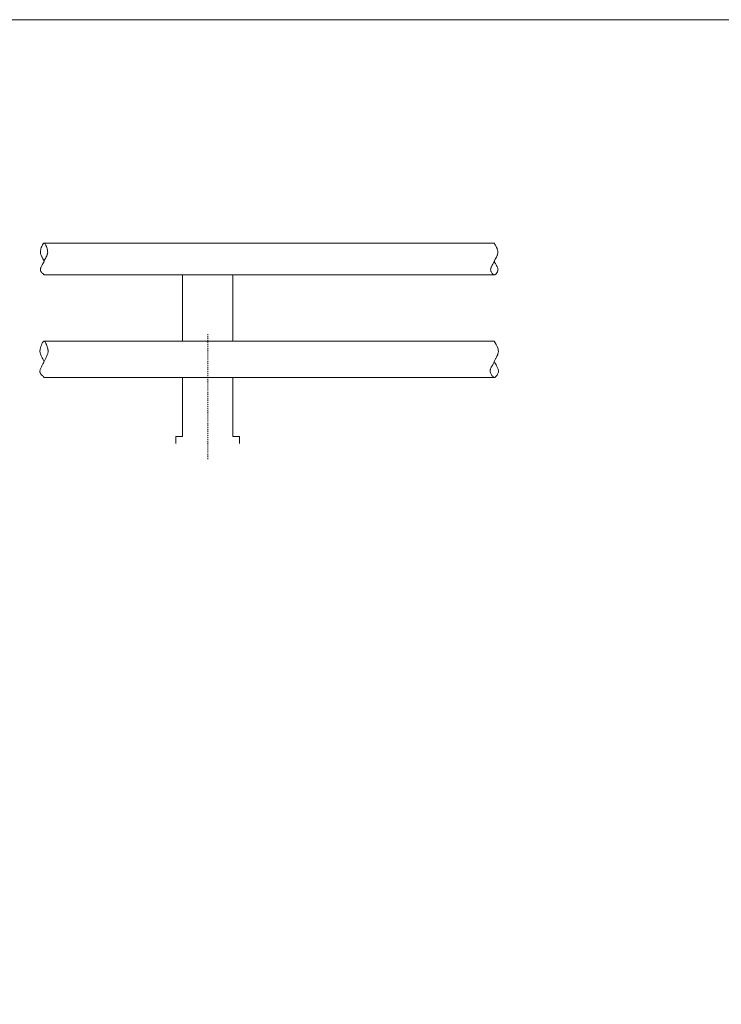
# Model space of a CAD drawing. Extents: x -62 to 873, y 137 to 393.
# Tile 8 of 11: x 117 to 194, y 281 to 389. Entities that reach past the tile are written whole.
import ezdxf
from ezdxf.enums import TextEntityAlignment as Align

# ---------------------------------------------------------------- set-up
doc = ezdxf.new("R2010")
doc.units = 0
doc.header["$MEASUREMENT"] = 0
doc.linetypes.add('Wisdot4', pattern=[0.28125, 0.125, -0.0625, 0.03125, -0.0625])
doc.layers.add('B_ANNO_NOPLOT', color=47, linetype='Continuous', lineweight=18, plot=False)
doc.layers.add('B_CNTR', color=1, linetype='Wisdot4', lineweight=18)
doc.layers.add('B_STEEL_RAIL', color=92, linetype='Continuous', lineweight=18)
doc.styles.add('Annotative', font='calibri.ttf', dxfattribs={"height": 0.0625})

# ---------------------------------------------------------------- blocks, each defined once
blk = doc.blocks.new('*U124')
at = {"layer": 'B_ANNO_NOPLOT', "flags": 128}
blk.add_lwpolyline([(0, 0), (-1.005828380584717e-07, 252.000000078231), (323.9276625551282, 252.0000001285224), (323.9276625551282, 238.8551612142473), (377.999999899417, 238.855161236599), (377.9999999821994, 40.49960530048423), (316.5707527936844, 40.49960528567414), (316.5707528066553, 1.229344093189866e-07)], close=True, dxfattribs=at)
blk = doc.blocks.new('*U9')
at = {"layer": 'B_ANNO_NOPLOT', "flags": 128}
blk.add_lwpolyline([(0, -1.310353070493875e-07), (-1.005828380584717e-07, 251.9999999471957), (323.9276625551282, 251.9999999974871), (323.9276625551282, 238.855161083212), (377.999999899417, 238.8551611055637), (377.9999999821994, 40.49960516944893), (316.5707527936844, 40.49960515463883), (316.5707528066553, -8.100897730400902e-09)], close=True, dxfattribs=at)
blk = doc.blocks.new('*U102')
at = {"layer": 'B_ANNO_NOPLOT', "flags": 128}
blk.add_lwpolyline([(0, -1.310353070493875e-07), (-1.005828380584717e-07, 251.9999999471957), (323.9276625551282, 251.9999999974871), (323.9276625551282, 238.855161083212), (377.999999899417, 238.8551611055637), (377.9999999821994, 40.49960516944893), (316.5707527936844, 40.49960515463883), (316.5707528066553, -8.100897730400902e-09)], close=True, dxfattribs=at)
at = {"layer": 'B_CNTR'}
blk.add_line((199.653360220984, 203.796379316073, 0.8422459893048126), (199.653360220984, 217.524379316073, 0.8422459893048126), dxfattribs=at)
at = {"layer": 'B_STEEL_RAIL'}
for p, q in [((196.903360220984, 216.758379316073, 0.8422459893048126), (196.903360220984, 224.008379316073, 0.8422459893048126)), ((202.403360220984, 216.758379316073, 0.8422459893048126), (202.403360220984, 224.008379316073, 0.8422459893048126))]:
    blk.add_line(p, q, dxfattribs=at)
at = {"layer": 'B_STEEL_RAIL', "elevation": 0.8422459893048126}
for points in [[(231.099360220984, 224.008379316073), (181.695360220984, 224.008379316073, 0.02335511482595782), (181.6306656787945, 224.0810251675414, 0.009263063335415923), (181.5582646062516, 224.15252900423, -0.01021759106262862), (181.4485183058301, 224.2596151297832, -0.02280986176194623), (181.3834610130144, 224.3322072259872, -0.07124118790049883), (181.313241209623, 224.4451507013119, -0.0763569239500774), (181.2933101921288, 224.5244299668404, -0.04625526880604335), (181.2922299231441, 224.606502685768, -0.05223060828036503), (181.3158464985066, 224.7333515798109, -0.03341821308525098), (181.3632981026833, 224.8637325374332, -0.01360495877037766), (181.4045912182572, 224.952084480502, -0.01226162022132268), (181.5006843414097, 225.1307899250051, 0.004808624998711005), (181.6004547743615, 225.3100403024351, 0.03175442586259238), (181.7046205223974, 225.5310286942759, -0.01647876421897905), (181.764872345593, 225.6621501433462, 0.01735553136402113), (181.9888310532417, 226.099221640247, 0.03146232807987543), (182.0565789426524, 226.2740502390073, 0.03638156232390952), (182.0872785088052, 226.4051716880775, 0.06544312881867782), (182.0914035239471, 226.5847624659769, 0.02952372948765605), (182.0658100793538, 226.743892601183, 0.05349032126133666), (181.8958146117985, 227.2480068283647, 0.02590643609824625), (181.8261125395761, 227.3798658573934, 0.0305481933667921), (181.7806988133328, 227.4460329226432, 0.05828189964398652), (181.7379988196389, 227.4901331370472, 0.08707650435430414), (181.708719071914, 227.5063160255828, 0.2001009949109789), (181.6722027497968, 227.5024889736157, 0.07665667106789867), (181.6420076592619, 227.4810479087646, 0.04822491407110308), (181.5984506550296, 227.4308454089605, 0.026741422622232), (181.552595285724, 227.359614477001, 0.02570018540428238), (181.4830095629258, 227.2221066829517, 0.0471852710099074), (181.3309456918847, 226.771056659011, 0.02573698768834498), (181.3019132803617, 226.6088513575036, 0.02731141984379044), (181.2953823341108, 226.5136713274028, 0.04802043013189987), (181.3072347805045, 226.3825223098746, 0.03576678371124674), (181.3414024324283, 226.2514008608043, 0.02903300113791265), (181.4123206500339, 226.076572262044, 0.01117999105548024), (181.4775167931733, 225.9454508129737, 0.001336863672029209), (181.5701684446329, 225.7706222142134, -0.01824257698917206), (181.6771466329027, 225.552086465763, -0.006365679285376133), (181.695360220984, 225.508379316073)], [(181.695360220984, 227.508379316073), (231.099360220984, 227.508379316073, 0.01202297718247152), (231.1342079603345, 227.4273007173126, 0.01337162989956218), (231.2145637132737, 227.265143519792, 0.000684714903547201), (231.30060533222, 227.1029863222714, -0.01625166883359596), (231.4005631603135, 226.9002898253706, -0.03028110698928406), (231.4619821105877, 226.73813262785, -0.04829859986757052), (231.4958283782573, 226.5759754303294, -0.0761815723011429), (231.4857448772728, 226.3732789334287, -0.04049607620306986), (231.4391770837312, 226.2111217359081, -0.01376477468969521), (231.4065113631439, 226.1300431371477, -0.01640027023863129), (231.3288121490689, 225.9678859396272, -0.002064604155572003), (231.2005315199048, 225.7246501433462, 0.01562501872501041), (231.1221136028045, 225.5624929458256, -0.01201135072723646), (231.0700791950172, 225.440875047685, -0.01654979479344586), (231.0081539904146, 225.3192571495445, -0.005344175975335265), (230.8694980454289, 225.0760213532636, 0.01845221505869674), (230.7846771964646, 224.9138641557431, 0.02622012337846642), (230.7348165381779, 224.7922462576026, 0.03975984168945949), (230.7031786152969, 224.6706283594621, 0.08817789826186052), (230.7028348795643, 224.4878591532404, 0.05672536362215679), (230.7398638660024, 224.3773229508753, 0.0829919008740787), (230.9155567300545, 224.1202081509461, 0.06369684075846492), (231.0179734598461, 224.0358958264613, 0.05731908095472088), (231.0656581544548, 224.0139128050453, 0.17442757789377), (231.1381008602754, 224.0155515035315, 0.05858710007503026), (231.1862196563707, 224.0392383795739, 0.03729512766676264), (231.2371446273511, 224.0769551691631, 0.03383574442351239), (231.3058708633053, 224.1445688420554, 0.06861319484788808), (231.4517372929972, 224.3619787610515, 0.06557567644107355), (231.4971967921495, 224.4947416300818, 0.0442751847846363), (231.5038446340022, 224.5759754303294, 0.05287874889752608), (231.4903954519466, 224.6975933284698, 0.03835102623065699), (231.4542176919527, 224.8192112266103, 0.02498147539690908), (231.4011008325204, 224.9408291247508, 0.01550250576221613), (231.3139351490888, 225.1029863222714, -0.0008842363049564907), (231.2206711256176, 225.265143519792, -0.01746471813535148), (231.1350319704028, 225.4273007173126, -0.01600402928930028), (231.099360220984, 225.508379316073)], [(231.099360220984, 212.758379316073), (181.695360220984, 212.758379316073, 0.02187635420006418), (181.6269333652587, 212.844221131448, 0.009582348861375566), (181.5502512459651, 212.9290528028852, -0.006678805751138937), (181.432592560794, 213.055977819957, -0.01773084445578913), (181.3609585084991, 213.1414271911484, -0.07018875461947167), (181.2687125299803, 213.2950154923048, -0.08321436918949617), (181.2428637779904, 213.4096210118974, -0.04327658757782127), (181.244720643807, 213.504062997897, -0.04888478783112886), (181.274735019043, 213.649057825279, -0.03139954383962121), (181.3303084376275, 213.7971801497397, -0.01784282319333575), (181.4034355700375, 213.9474504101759, -0.005759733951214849), (181.5703296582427, 214.2505164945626, 0.01957792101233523), (181.6711850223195, 214.4512870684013, -0.02590876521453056), (181.8076106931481, 214.7486496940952, -0.0002918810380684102), (181.9639841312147, 215.0458401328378, 0.02019291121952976), (182.0561890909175, 215.2439670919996, 0.02656948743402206), (182.1085347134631, 215.3925623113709, 0.03861649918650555), (182.1395602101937, 215.5411575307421, 0.0502092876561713), (182.1431569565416, 215.6924360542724, 0.02250836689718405), (182.1293662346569, 215.8073250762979, 0.02391159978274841), (182.0885103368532, 215.997371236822, 0.04777483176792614), (181.905168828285, 216.4982322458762, 0.02895114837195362), (181.8262624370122, 216.6394722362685, 0.03686010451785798), (181.775574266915, 216.7070340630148, 0.0761328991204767), (181.7285697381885, 216.7479404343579, 0.1181977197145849), (181.6968427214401, 216.7583550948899, 0.1387231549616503), (181.6654576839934, 216.7497954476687, 0.07118673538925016), (181.630895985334, 216.7234563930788, 0.03862420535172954), (181.5939256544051, 216.6812821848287, 0.02900677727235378), (181.5422293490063, 216.6037780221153, 0.0270750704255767), (181.4632812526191, 216.4513007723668, 0.05395012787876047), (181.2744015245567, 215.8782546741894, 0.02922989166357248), (181.2481693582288, 215.7005500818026, 0.06583185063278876), (181.257431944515, 215.4990141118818, 0.03659651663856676), (181.2951361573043, 215.3504188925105, 0.02976182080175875), (181.3747527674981, 215.1522919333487, 0.01151629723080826), (181.4484080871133, 215.0036967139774, 0.001558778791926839), (181.5533764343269, 214.8055697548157, -0.01824554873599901), (181.6747136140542, 214.5579110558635, -0.006404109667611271), (181.695360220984, 214.5083793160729)], [(181.695360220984, 216.758379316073), (231.099360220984, 216.758379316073, -0.04213719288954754), (231.48054547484, 215.970784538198, -0.0409817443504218), (231.5340233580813, 215.7854681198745, -0.1069566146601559), (231.529884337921, 215.4611643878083, -0.03894445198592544), (231.4729041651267, 215.2758479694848, -0.01293397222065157), (231.4340752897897, 215.1831897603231, -0.0146770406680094), (231.3432826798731, 214.9978733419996, 0.0009333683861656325), (231.1968847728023, 214.7198987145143, 0.0247297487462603), (231.0911277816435, 214.4882531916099, -0.02048014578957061), (231.025771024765, 214.3492658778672, -0.0106988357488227), (230.9239329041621, 214.1639494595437, 0.005327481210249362), (230.8195333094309, 213.9786330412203, 0.02249348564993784), (230.7280999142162, 213.7933166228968, 0.02984437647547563), (230.6773748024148, 213.6543293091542, 0.04377708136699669), (230.6492282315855, 213.5153419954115, 0.1141894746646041), (230.6740962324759, 213.2765001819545, 0.04507135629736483), (230.7450387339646, 213.1150389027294, 0.06233920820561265), (230.9169805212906, 212.8728175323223, 0.07053102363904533), (231.0259443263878, 212.7820224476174, 0.06942321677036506), (231.0756388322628, 212.7612931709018, 0.1517565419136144), (231.1369570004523, 212.765331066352, 0.064410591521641), (231.1879799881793, 212.7914106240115, 0.02715986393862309), (231.2239427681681, 212.8181868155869, 0.03725569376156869), (231.2978397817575, 212.8903465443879, 0.07401258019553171), (231.4920634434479, 213.1928329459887, 0.0694462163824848), (231.54806167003, 213.3732296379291, 0.0678648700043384), (231.547065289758, 213.5354681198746, 0.04346931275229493), (231.5152436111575, 213.6744554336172, 0.02955390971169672), (231.4617919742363, 213.8134427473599, 0.01770912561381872), (231.3932611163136, 213.9524300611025, 0.007607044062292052), (231.2897523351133, 214.137746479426, -0.01218412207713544), (231.1627005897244, 214.3693920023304, -0.01942779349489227), (231.099360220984, 214.508379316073)]]:
    blk.add_lwpolyline(points, format="xyb", dxfattribs=at)
for points in [[(196.153360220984, 205.531379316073), (196.153360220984, 206.281379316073), (196.903360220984, 206.281379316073), (196.903360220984, 212.758379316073)], [(203.153360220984, 205.531379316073), (203.153360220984, 206.281379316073), (202.403360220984, 206.281379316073), (202.403360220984, 212.758379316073)]]:
    blk.add_lwpolyline(points, dxfattribs=at)
at = {"style": 'Annotative'}
blk.add_attdef('DIST', text='', height=1.5, dxfattribs=at).set_placement((157.4215498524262, 233.8892937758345, 0.8422459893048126), align=Align.MIDDLE_CENTER)

msp = doc.modelspace()

# ---------------------------------------------------------------- block references
for name, p in [('*U124', (-62.20736022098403, 136.5306205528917, -0.8422459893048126)), ('*U9', (-62.20736022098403, 136.530620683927, -0.8422459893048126))]:
    msp.add_blockref(name, p)

# ---------------------------------------------------------------- next in the draw order: block references
msp.add_blockref('*U102', (-62.20736022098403, 136.5306205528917, -0.8422459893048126))

doc.saveas('drawing.dxf')
